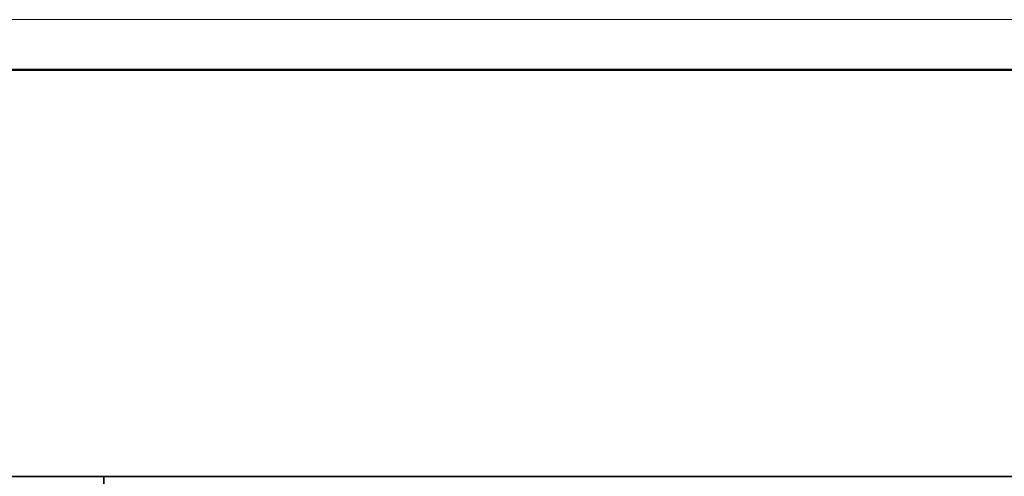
# Model space of a CAD drawing. Extents: x -297 to 573, y -46 to 548.
# Tile 105 of 188: x 76 to 98, y 312 to 322. Entities that reach past the tile are written whole.
import ezdxf

# ---------------------------------------------------------------- set-up
doc = ezdxf.new("R2010")
doc.units = 0
doc.layers.get('0').update_dxf_attribs({"lineweight": 35})
for name, color, linetype, lineweight in [('5_EG-BESTAND', 7, 'Continuous', 25), ('5_EG-HLSE', 7, 'Continuous', 25), ('5_EG-NEU', 7, 'Continuous', 25)]:
    doc.layers.add(name, color=color, linetype=linetype, lineweight=lineweight)
doc.layers.add('X_Geometrie-A07ALD4P1N', color=3, linetype='Continuous', lineweight=50, true_color=0x00ff00)

# ---------------------------------------------------------------- blocks, each defined once
blk = doc.blocks.new('Referenz-A07ALD4Q1N', base_point=(-101.907, -12.836))
at = {"layer": '5_EG-BESTAND', "color": 0, "lineweight": 35}
for p, q in [((-30.185, 312.18), (78.275, 312.177)), ((78.275, 312.177), (78.275, 306.74))]:
    blk.add_line(p, q, dxfattribs=at)
at = {"layer": '5_EG-HLSE', "color": 0, "lineweight": 13}
for p, q in [((72.306, 322.1), (120.846, 322.1)), ((120.846, 312.18), (72.306, 312.18))]:
    blk.add_line(p, q, dxfattribs=at)
at = {"layer": '5_EG-NEU', "color": 0, "lineweight": 35}
blk.add_line((78.275, 312.177), (98.475, 312.177), dxfattribs=at)
at = {"layer": 'X_Geometrie-A07ALD4P1N', "color": 0, "linetype": 'Continuous', "ltscale": 0.5}
blk.add_line((164.401, 321.008), (-69.384, 321.008), dxfattribs=at)

msp = doc.modelspace()

# ---------------------------------------------------------------- block references
at = {"color": 251, "lineweight": 25, "ltscale": 0.25, "true_color": 0x585858}
msp.add_blockref('Referenz-A07ALD4Q1N', (-101.907, -12.836), dxfattribs=at)

doc.saveas('drawing.dxf')
